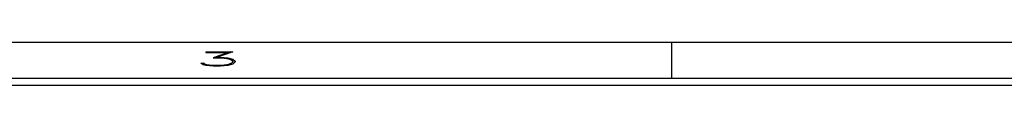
# Model space of a CAD drawing. Header units: inches. Extents: x -57.7 to -21.7, y -3.8 to 19.3.
# Tile 67 of 70: x -38.5 to -31.6, y 19 to 19.3. Entities that reach past the tile are written whole.
import ezdxf

# ---------------------------------------------------------------- set-up
doc = ezdxf.new("R2010")
doc.units = ezdxf.units.IN
doc.header["$LTSCALE"] = 0.5
doc.header["$MEASUREMENT"] = 0
doc.layers.add('SID-M-D', color=42, linetype='Continuous')
doc.layers.add('SID-M-S', color=105, linetype='Continuous')
doc.styles.add('R', font='ROMAND.SHX')

# ---------------------------------------------------------------- blocks, each defined once
blk = doc.blocks.new('*U88')
at = {"layer": 'SID-M-S'}
for p, q in [((0, 22.55), (-34, 22.55)), ((-11, 22.55), (-11, 22.3)), ((0, 22.3), (-34, 22.3)), ((0, 22.25), (-34, 22.25))]:
    blk.add_line(p, q, dxfattribs=at)
at = {"layer": 'SID-M-D', "style": 'R', "width": 4}
blk.add_text('3', height=0.1, dxfattribs=at).set_placement((-14.3275, 22.3857))

msp = doc.modelspace()

# ---------------------------------------------------------------- block references
at = {"layer": 'SID-M-D'}
msp.add_blockref('*U88', (-22.92592, -3.25526), dxfattribs=at)

doc.saveas('drawing.dxf')
